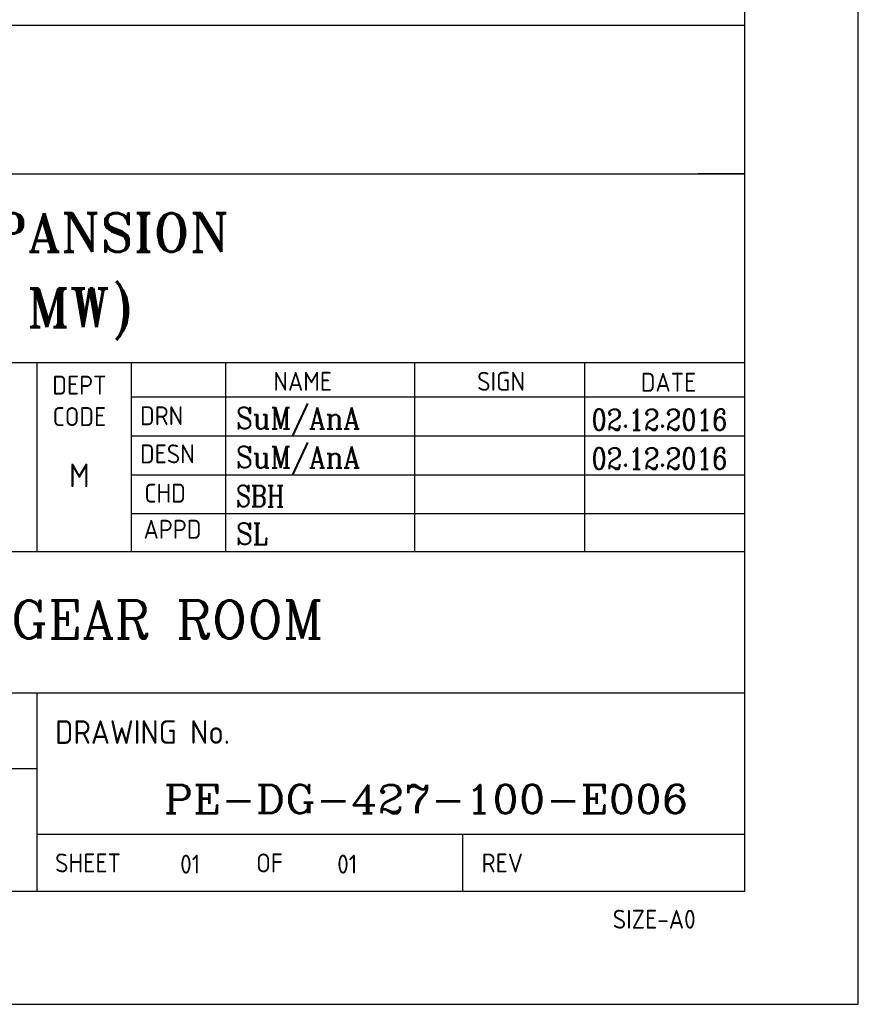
# Model space of a CAD drawing. Extents: x -11758 to 4934791, y -233543 to 1826789.
# Tile 24 of 107: x 134027 to 139924, y -320 to 6607. Entities that reach past the tile are written whole.
import ezdxf
from ezdxf.enums import TextEntityAlignment as Align

# ---------------------------------------------------------------- set-up
doc = ezdxf.new("R2010")
doc.units = 0
doc.header["$LTSCALE"] = 800
doc.header["$MEASUREMENT"] = 0
doc.linetypes.add('CONTINOUS', pattern=[0])
doc.layers.get('0').update_dxf_attribs({"linetype": 'CONTINUOUS'})
doc.layers.add('1', color=1, linetype='CONTINUOUS')
doc.layers.add('FORMAT', color=7, linetype='CONTINUOUS')
doc.layers.add('TEXT', color=3, linetype='CONTINUOUS', lineweight=15)
doc.styles.add('COMPLEX', font='complex')
doc.styles.add('ROMANC', font='romanc')
doc.styles.add('ROMANT', font='romant')
doc.styles.get("Standard").update_dxf_attribs({"font": 'ISO9'})

# ---------------------------------------------------------------- blocks, each defined once
blk = doc.blocks.new('A$C731D3036')
for p, q in [((-593.64, 230.66), (-26.68, 230.66)), ((-593.64, 195.66), (-26.68, 195.66)), ((-26.68, 195.66), (-37.8, 195.66)), ((-593.64, 151.19), (-26.68, 151.19)), ((-193.39, 106.76), (-193.39, 151.19)), ((-171.15, 106.76), (-171.15, 151.19)), ((-148.92, 106.76), (-148.92, 151.19)), ((-104.45, 106.76), (-104.45, 151.19)), ((-64.43, 106.76), (-64.43, 151.19)), ((-171.15, 143.12), (-26.68, 143.12)), ((-171.15, 133.95), (-26.68, 133.95)), ((-171.15, 124.78), (-26.68, 124.78)), ((-171.15, 115.6), (-26.68, 115.6)), ((-749.28, 106.72), (-26.68, 106.72)), ((-438, 73.37), (-26.68, 73.37)), ((-193.43, 73.37), (-193.43, 26.68)), ((-438, 55.58), (-193.43, 55.58)), ((-26.68, 40.02), (-193.43, 40.02)), ((-93.19, 40.02), (-93.19, 26.74))]:
    blk.add_line(p, q)
for points in [[(0, 1869.86), (-2643.59, 1869.86), (-2643.59, 0), (0, 0)], [(-26.68, 1843.18), (-2616.91, 1843.18), (-2616.91, 26.68), (-26.68, 26.68)]]:
    blk.add_lwpolyline(points, close=True)
for s, height, p in [('NAME', 4.447, (-137.73, 144.55)), ('SIGN', 4.447, (-89.75, 144.55)), ('DATE', 4.447, (-51.21, 144.33)), ('DRN', 4.447, (-169.13, 136.44)), ('DESN', 4.447, (-169.13, 127.46)), ('CHD', 4.447, (-168.12, 118.2)), ('APPD', 4.447, (-168.3, 109.7)), ('DRAWING No.', 5.5584, (-189.13, 61.36)), ('SHEET', 4.447, (-189.13, 31.08)), ('01', 4.447, (-159.69, 30.8)), ('OF', 4.447, (-141.79, 31.08)), ('01', 4.447, (-122.71, 30.8)), ('REV', 4.447, (-88.7, 31.08)), ('SIZE-A0', 4.447, (-57.81, 17.82))]:
    blk.add_text(s, height=height).set_placement(p)
for s, height, p in [('DEPT', 4.447, (-183.41, 143.65)), ('CODE', 4.447, (-183.41, 136.24)), ('M', 5.56, (-183.41, 121.84))]:
    blk.add_text(s, height=height).set_placement(p, align=Align.CENTER)
at = {"layer": '1', "color": 7, "style": 'ROMANT', "width": 1}
for s, p in [('ROURKELA  PP-II EXPANSION', (-341.53, 177.3)), ('PROJECT (1X250 MW)', (-308.62, 159.55))]:
    blk.add_text(s, height=9.0812, dxfattribs=at).set_placement(p)

msp = doc.modelspace()

# ---------------------------------------------------------------- block references
at = {"color": 1, "linetype": 'CONTINOUS', "lineweight": 15, "xscale": 29.85916619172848, "yscale": 29.85916619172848, "zscale": 29.85916619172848}
msp.add_blockref('A$C731D3036', (139923.5, -319.9), dxfattribs=at)

# ---------------------------------------------------------------- texts
at = {"layer": 'FORMAT', "color": 4, "style": 'ROMANC'}
for s, width, p in [('SuM/AnA', 0.9, (135548.8, 3728.6)), ('SuM/AnA', 0.9, (135548.8, 3454.7)), ('SBH', 0.8, (135548.8, 3180.9)), ('SL', 0.9, (135548.8, 2915.6))]:
    msp.add_text(s, height=149.37, dxfattribs=dict(at, width=width)).set_placement(p)
at = {"layer": 'FORMAT', "color": 4, "style": 'ROMANC', "width": 0.85}
for p in [(138525.5, 3718.4), (138525.5, 3444.5)]:
    msp.add_text('02.12.2016', height=149.37, dxfattribs=at).set_placement(p, align=Align.CENTER)
at = {"layer": 'TEXT', "style": 'COMPLEX', "width": 1.1}
msp.add_text('PE-DG-427-100-E006', height=199.164, dxfattribs=at).set_placement((136885, 1023.9), align=Align.CENTER)
at = {"layer": 'TEXT', "insert": (128855.8, 2520.2), "char_height": 265.552, "width": 8938.672, "attachment_point": 1, "style": 'ROMANC'}
msp.add_mtext('LAYOUT OF BOILER SWITCHGEAR ROOM', dxfattribs=at)

doc.saveas('drawing.dxf')
